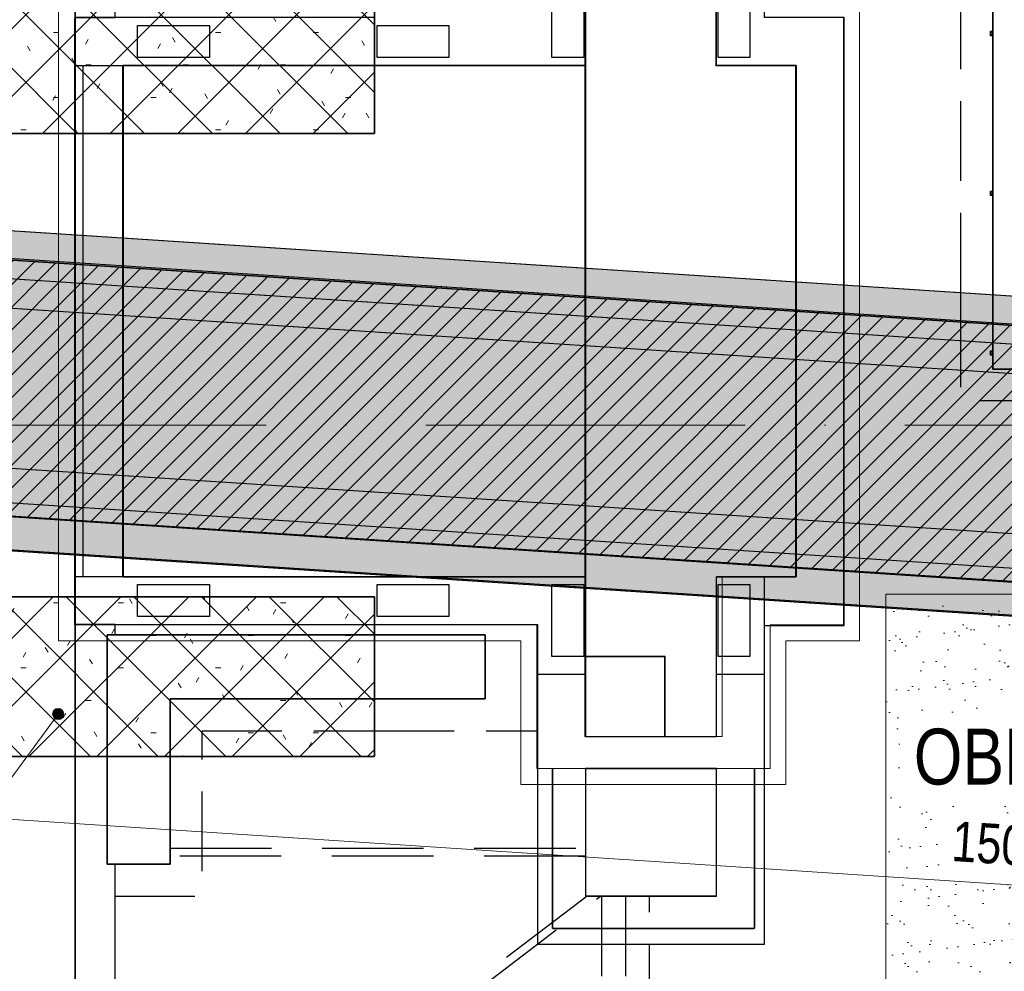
# Model space of a CAD drawing. Header units: millimetres. Extents: x -2694 to 330324, y -17289 to 76899.
# Tile 44 of 142: x 91967 to 98132, y 17331 to 23288. Entities that reach past the tile are written whole.
import ezdxf

# ---------------------------------------------------------------- set-up
doc = ezdxf.new("R2010")
doc.units = ezdxf.units.MM
for name, pattern in [('A_CARA_07', [7, 5, -2]), ('B_CARA_05', [4, 3, -1]), ('IMPORT-A_CARA_07', [700, 500, -200]), ('IMPORT-A_CARA_15', [760, 500, -130, 0, -130]), ('IMPORT-HIDDEN', [952.5, 635, -317.5]), ('Čerchovaná 20mm', [3000, 2000, -500, 0, -500])]:
    doc.linetypes.add(name, pattern=pattern)
for name, color, linetype, lineweight in [('02_0_25386_PODLAHA HALY A ZÁKLADY VESTAVKŮ 4_6_2025_dwg', 8, 'Continuous', 9), ('CA_KOTY', 3, 'Continuous', 9), ('CA_KOTY-100', 3, 'Continuous', 9), ('CA_OSY', 5, 'IMPORT-A_CARA_15', 13), ('CA_PODLAHA CHRÁN_ POPIS', 12, 'IMPORT-A_CARA_15', 25), ('CA_PODLAHA CHRÁNIČKY', 12, 'IMPORT-A_CARA_07', 25), ('CA_PODLAHA KANÁLY', 12, 'Continuous', 25), ('CA_PODLAHA OBRYS', 12, 'Continuous', 25), ('CA_PODLAHA-PLECH OBKLAD', 150, 'Continuous', 13), ('CA_PODLAHA25', 7, 'Continuous', 13), ('CA_POHHRA18', 9, 'Continuous', 9), ('CA_POHHRA25', 7, 'Continuous', 13), ('CA_REZY', 1, 'Continuous', 25), ('CA_TEXT25', 7, 'Continuous', 9), ('CA_ZAKLADY25', 7, 'Continuous', 13), ('CA_ZÁKLADY TG', 9, 'Continuous', 25)]:
    doc.layers.add(name, color=color, linetype=linetype, lineweight=lineweight)
doc.styles.add('Arial_2', font='arial.ttf', dxfattribs={"width": 0.8, "height": 250})
doc.styles.add('Arial_3', font='arial.ttf', dxfattribs={"width": 0.8, "height": 350})
doc.dimstyles.new('HP_Přímá_-_2_5_mm_Ariel', dxfattribs={"dimscale": 304.8, "dimtxt": 255.06485, "dimasz": 0.656168, "dimexe": 0.328084, "dimexo": 0.0625, "dimgap": 0.164042, "dimtad": 1, "dimdec": 0, "dimzin": 0, "dimdsep": 46, "dimtxsty": 'Arial_2', "dimblk1": 'OBLIQUE', "dimblk2": 'OBLIQUE', "dimsah": 1, "dimcen": 0.09, "dimazin": 0, "dimtfac": 1, "dimtdec": 4, "dimtix": 1, "dimtmove": 0, "dimatfit": 3, "dimfxl": 2.296588, "dimfxlon": 1, "dimtvp": 1, "dimtfill": 1, "dimtolj": 1, "dimtzin": 0, "dimarcsym": 2})
pattern_1 = [(0, (0, 0), (609.6, 152.4), [50.292, -406.908, 50.292, -406.908, -2438.4]), (0, (0, 0), (609.6, 152.4), [-914.4, 50.292, -864.108, 50.292, -406.908, -1066.8]), (0, (0, 0), (609.6, 152.4), [-2286, 50.292, -254.508, 50.292, -711.708]), (120, (228.6, 76.2), (-436.78227, 451.729086), [50.292, -406.908, 50.292, -406.908, -2438.4]), (120, (228.6, 76.2), (-436.78227, 451.729086), [-914.4, 50.292, -864.108, 50.292, -406.908, -1066.8]), (120, (228.6, 76.2), (-436.78227, 451.729086), [-2286, 50.292, -254.508, 50.292, -711.708]), (240, (304.8, 381), (-172.81773, -604.129086), [50.292, -406.908, 50.292, -406.908, -2438.4]), (240, (304.8, 381), (-172.81773, -604.129086), [-914.4, 50.292, -864.108, 50.292, -406.908, -1066.8]), (240, (304.8, 381), (-172.81773, -604.129086), [-2286, 50.292, -254.508, 50.292, -711.708])]
pattern_2 = [(45, (0, 0), (-211.9927, 211.9927), []), (135, (0, 0), (-211.9927, -211.9927), [])]

# ---------------------------------------------------------------- blocks, each defined once
blk = doc.blocks.new('Fundament_ pravoúhlý - 2500 x 1500 x 4400mm-556469-BOURÁNÍ STÁVAJÍCÍCH ZÁKLADOVÝCH PRVKŮ')
at = {"layer": 'CA_ZAKLADY25'}
h = blk.add_hatch(dxfattribs=at)
h.set_pattern_fill('FP_35', color=256, style=0, pattern_type=2)
h.set_pattern_definition([(0, (-92938.01, -23325.42), (812.8, 203.2), [33.528, -576.072, 33.528, -3827.272]), (0, (-92938.01, -23325.42), (812.8, 203.2), [-643.128, -576.072, 33.528, -1185.672, -2032]), (0, (-92938.01, -23325.42), (812.8, 203.2), [-2438.4, 33.528, -576.072, 33.528, -1388.872]), (0, (-92938.01, -23325.42), (812.8, 203.2), [-3081.528, -372.872, 33.528, -982.472]), (120, (-92633.21, -23223.82), (-582.37636, 602.30545), [33.528, -576.072, 33.528, -3827.272]), (120, (-92633.21, -23223.82), (-582.37636, 602.30545), [-643.128, -576.072, 33.528, -1185.672, -2032]), (120, (-92633.21, -23223.82), (-582.37636, 602.30545), [-2438.4, 33.528, -576.072, 33.528, -1388.872]), (120, (-92633.21, -23223.82), (-582.37636, 602.30545), [-3081.528, -372.872, 33.528, -982.472]), (240, (-92531.62, -22817.42), (-230.42364, -805.50545), [33.528, -576.072, 33.528, -3827.272]), (240, (-92531.62, -22817.42), (-230.42364, -805.50545), [-643.128, -576.072, 33.528, -1185.672, -2032]), (240, (-92531.62, -22817.42), (-230.42364, -805.50545), [-2438.4, 33.528, -576.072, 33.528, -1388.872]), (240, (-92531.62, -22817.42), (-230.42364, -805.50545), [-3081.528, -372.872, 33.528, -982.472])])
h.paths.add_polyline_path([(-1250, -750), (1250, -750), (1250, 750), (-1250, 750)])
at = {"layer": 'CA_ZAKLADY25', "color": 9, "linetype": 'B_CARA_05', "lineweight": 25}
for p, q in [((1250, 750), (-1250, 750)), ((-1250, 750), (-1250, -750)), ((-1250, -750), (-1250, 750)), ((-1250, 750), (1250, 750)), ((1250, -750), (1250, 750)), ((1250, 750), (1250, -750)), ((-1250, -750), (1250, -750)), ((1250, -750), (-1250, -750))]:
    blk.add_line(p, q, dxfattribs=at)
blk = doc.blocks.new('Fundament_ pravoúhlý - 2500 x 1000 x 4400mm-556524-BOURÁNÍ STÁVAJÍCÍCH ZÁKLADOVÝCH PRVKŮ')
at = {"layer": 'CA_ZAKLADY25'}
h = blk.add_hatch(dxfattribs=at)
h.set_pattern_fill('FP_36', color=256, style=0, pattern_type=2)
h.set_pattern_definition([(0, (-92938.01, -19175.42), (812.8, 203.2), [33.528, -576.072, 33.528, -3827.272]), (0, (-92938.01, -19175.42), (812.8, 203.2), [-643.128, -576.072, 33.528, -1185.672, -2032]), (0, (-92938.01, -19175.42), (812.8, 203.2), [-2438.4, 33.528, -576.072, 33.528, -1388.872]), (0, (-92938.01, -19175.42), (812.8, 203.2), [-3081.528, -372.872, 33.528, -982.472]), (120, (-92633.21, -19073.82), (-582.37636, 602.30545), [33.528, -576.072, 33.528, -3827.272]), (120, (-92633.21, -19073.82), (-582.37636, 602.30545), [-643.128, -576.072, 33.528, -1185.672, -2032]), (120, (-92633.21, -19073.82), (-582.37636, 602.30545), [-2438.4, 33.528, -576.072, 33.528, -1388.872]), (120, (-92633.21, -19073.82), (-582.37636, 602.30545), [-3081.528, -372.872, 33.528, -982.472]), (240, (-92531.62, -18667.42), (-230.42364, -805.50545), [33.528, -576.072, 33.528, -3827.272]), (240, (-92531.62, -18667.42), (-230.42364, -805.50545), [-643.128, -576.072, 33.528, -1185.672, -2032]), (240, (-92531.62, -18667.42), (-230.42364, -805.50545), [-2438.4, 33.528, -576.072, 33.528, -1388.872]), (240, (-92531.62, -18667.42), (-230.42364, -805.50545), [-3081.528, -372.872, 33.528, -982.472])])
h.paths.add_polyline_path([(-1250, -500), (1250, -500), (1250, 500), (-1250, 500), (-1250, 124.1)])
at = {"layer": 'CA_ZAKLADY25', "color": 9, "linetype": 'B_CARA_05', "lineweight": 25}
for p, q in [((1250, 500), (-1250, 500)), ((-1250, 500), (-1250, -500)), ((-1250, -500), (-1250, 500)), ((-1250, 500), (1250, 500)), ((1250, -500), (1250, 500)), ((1250, 500), (1250, -500)), ((-1250, -500), (1250, -500)), ((1250, -500), (-1250, -500))]:
    blk.add_line(p, q, dxfattribs=at)
blk = doc.blocks.new('11542 TAO základy_rvt-1-BOURÁNÍ STÁVAJÍCÍCH ZÁKLADOVÝCH PRVKŮ')
at = {"layer": 'CA_ZAKLADY25', "color": 9, "linetype": 'B_CARA_05', "lineweight": 25}
for name, p in [('Fundament_ pravoúhlý - 2500 x 1500 x 4400mm-556469-BOURÁNÍ STÁVAJÍCÍCH ZÁKLADOVÝCH PRVKŮ', (92938, 23325.4)), ('Fundament_ pravoúhlý - 2500 x 1000 x 4400mm-556524-BOURÁNÍ STÁVAJÍCÍCH ZÁKLADOVÝCH PRVKŮ', (92938, 19175.4))]:
    blk.add_blockref(name, p, dxfattribs=at)
blk = doc.blocks.new('02_0_25386_PODLAHA HALY A ZÁKLADY VESTAVKŮ 4_6_2025_dwg_A$C0b34a81f-2769432-BOURÁNÍ STÁVAJÍCÍCH ZÁKLADOVÝCH PRVKŮ')
at = {"layer": 'CA_PODLAHA-PLECH OBKLAD'}
h = blk.add_hatch(dxfattribs=at)
h.set_pattern_fill('FP_1', color=10, style=0, pattern_type=2)
h.set_pattern_definition([(37.5, (0, 0), (-8.00016, 244.7066), [0, -193.04, 0, -215.9, -206.375]), (37.5, (0, 0), (-8.00016, 244.7066), [-408.94, 0, -206.375]), (7.5, (0, 0), (224.7616, 358.4126), [0, -104.14, 0, -173.99, -66.675]), (7.5, (0, 0), (224.7616, 358.4126), [-278.13, 0, -66.675]), (327.5, (-156.2, 0), (395.4962, 0.7186), [0, -63.5, 0, -228.6, -298.45]), (327.5, (-156.2, 0), (395.4962, 0.7186), [-292.1, 0, -298.45]), (317.5, (-156.2, 0), (381.7782, 111.4647), [0, -31.75, 0, -149.86, -171.45]), (317.5, (-156.2, 0), (381.7782, 111.4647), [-181.61, 0, -171.45])])
h.paths.add_polyline_path([(100048.8, 17503.4), (100048.8, 20103.4), (97798.8, 20103.4), (97798.8, 17503.4)])
at = {"layer": 'CA_PODLAHA CHRÁN_ POPIS', "color": 1}
blk.add_line((96168.2, 18213.3), (96168.2, 16713.3), dxfattribs=at)
at = {"layer": 'CA_PODLAHA CHRÁNIČKY', "color": 1, "linetype": 'IMPORT-HIDDEN'}
for p, q in [((93317.2, 18513.3), (95918.2, 18513.3)), ((95918.2, 18463.3), (93317.2, 18463.3)), ((95929.1, 18213.3), (93713.2, 16526.2)), ((93713.2, 16464), (96013.3, 18213.3))]:
    blk.add_line(p, q, dxfattribs=at)
at = {"layer": 'CA_PODLAHA CHRÁNIČKY', "color": 1}
for p, q in [((96018.2, 18213.3), (96018.2, 16713.3)), ((96318.2, 16713.3), (96318.2, 18213.3))]:
    blk.add_line(p, q, dxfattribs=at)
at = {"layer": 'CA_PODLAHA KANÁLY', "color": 1}
for p, q in [((92723.2, 22987.8), (92723.2, 24487.8)), ((92723.2, 22352.8), (92723.2, 22987.8)), ((92723.2, 22352.8), (92723.2, 22987.8)), ((92723.2, 22987.8), (92723.2, 22352.8)), ((92723.2, 22179), (92723.2, 22352.8)), ((92723.2, 22179), (92723.2, 22352.8)), ((92723.2, 22352.8), (92723.2, 22179)), ((92723.2, 22168.3), (92723.2, 22179)), ((92723.2, 22168.3), (92723.2, 22179)), ((92723.2, 22179), (92723.2, 22168.3)), ((92723.2, 22052.1), (92723.2, 22168.3)), ((92723.2, 22052.1), (92723.2, 22168.3)), ((92723.2, 22168.3), (92723.2, 22052.1)), ((92723.2, 21867.6), (92723.2, 22052.1)), ((92723.2, 21867.6), (92723.2, 22052.1)), ((92723.2, 22052.1), (92723.2, 21867.6)), ((97538.2, 21863.8), (97538.2, 22038.6)), ((92723.2, 20865.5), (92723.2, 21867.6)), ((92723.2, 20865.5), (92723.2, 21867.6)), ((92723.2, 21867.6), (92723.2, 20865.5)), ((97538.2, 21854.1), (97538.2, 21863.8)), ((97538.2, 21738), (97538.2, 21854.1)), ((97538.2, 21553.5), (97538.2, 21738)), ((97538.2, 20551.4), (97538.2, 21553.5)), ((92723.2, 20649.1), (92723.2, 20865.5)), ((92723.2, 20649.1), (92723.2, 20865.5)), ((92723.2, 20865.5), (92723.2, 20649.1)), ((92723.2, 20564.9), (92723.2, 20649.1)), ((92723.2, 20564.9), (92723.2, 20649.1)), ((92723.2, 20649.1), (92723.2, 20564.9)), ((92723.2, 20561.8), (92723.2, 20564.9)), ((92723.2, 20561.8), (92723.2, 20564.9)), ((92723.2, 20564.9), (92723.2, 20561.8)), ((92723.2, 20355.2), (92723.2, 20561.8)), ((92723.2, 20355.2), (92723.2, 20561.8)), ((92723.2, 20561.8), (92723.2, 20355.2)), ((97538.2, 20335), (97538.2, 20551.4)), ((92723.2, 20348.5), (92723.2, 20355.2)), ((92723.2, 20348.5), (92723.2, 20355.2)), ((92723.2, 20355.2), (92723.2, 20348.5)), ((92723.2, 20087.8), (92723.2, 20348.5)), ((92723.2, 20087.8), (92723.2, 20348.5)), ((92723.2, 20348.5), (92723.2, 20087.8)), ((97538.2, 20250.7), (97538.2, 20335)), ((97538.2, 20246.9), (97538.2, 20250.7)), ((97538.2, 20041.1), (97538.2, 20246.9)), ((92723.2, 19087.8), (92723.2, 20087.8)), ((92723.2, 20087.8), (92723.2, 19913.3)), ((97538.2, 20034.3), (97538.2, 20041.1)), ((92723.2, 19913.3), (94596.8, 19913.3))]:
    blk.add_line(p, q, dxfattribs=at)
at = {"layer": 'CA_PODLAHA KANÁLY', "color": 1, "flags": 128}
for points in [[(92723.2, 22987.8), (92723.2, 23713.3), (92973.2, 23713.3), (92973.2, 24487.8)], [(97538.2, 22038.6), (97538.2, 23713.3), (97038.2, 23713.3), (97038.2, 24387.8)], [(94596.8, 23713.3), (92723.2, 23713.3), (92723.2, 22987.8)], [(94596.8, 19848.3), (92973.2, 19848.3), (92973.2, 19913.3), (92723.2, 19913.3), (92723.2, 20087.8)], [(94596.8, 19913.3), (95618.2, 19913.3), (95618.2, 17913.3), (97038.2, 17913.3), (97038.2, 19908.3), (97538.2, 19908.3), (97538.2, 20034.3)], [(94596.8, 19448.3), (95290.8, 19448.3), (95290.8, 19848.3), (94596.8, 19848.3)], [(93317.2, 19087.8), (93317.2, 19448.3), (94596.8, 19448.3)], [(88513.2, 15063.3), (92973.2, 15063.3), (92973.2, 15538.3), (93913.2, 15538.3), (93913.2, 16788.3), (92973.2, 16788.3), (92973.2, 18413.3), (93317.2, 18413.3), (93317.2, 19087.8)], [(88763.2, 15313.3), (92723.2, 15313.3), (92723.2, 19087.8)]]:
    blk.add_lwpolyline(points, dxfattribs=at)
at = {"layer": 'CA_PODLAHA OBRYS', "color": 1}
for p, q in [((92723.2, 24487.8), (92723.2, 22987.8)), ((92723.2, 22987.8), (92723.2, 22352.8)), ((92723.2, 22352.8), (92723.2, 22179)), ((92723.2, 22179), (92723.2, 22168.3)), ((92723.2, 22168.3), (92723.2, 22052.1)), ((92723.2, 22052.1), (92723.2, 21867.6)), ((98469.2, 21977.9), (98469.2, 21802.8)), ((98469.2, 21802.8), (98469.2, 21977.9)), ((92723.2, 21867.6), (92723.2, 20865.5)), ((98469.2, 21802.8), (98469.2, 21793.4)), ((98469.2, 21793.4), (98469.2, 21802.8)), ((98469.2, 21677.2), (98469.2, 21793.4)), ((98469.2, 21793.4), (98469.2, 21677.2)), ((98469.2, 21513.3), (98469.2, 21677.2)), ((98469.2, 21677.2), (98469.2, 21513.3)), ((98454.2, 21627.3), (98469.2, 21627.3)), ((98454.2, 21599.3), (98454.2, 21627.3)), ((98469.2, 21599.3), (98454.2, 21599.3)), ((98456.2, 21625.3), (98456.2, 21601.3)), ((98467.2, 21625.3), (98456.2, 21625.3)), ((98456.2, 21601.3), (98467.2, 21601.3)), ((98467.2, 21619.3), (98467.2, 21625.3)), ((98469.2, 21619.3), (98467.2, 21619.3)), ((98467.2, 21607.3), (98469.2, 21607.3)), ((98467.2, 21601.3), (98467.2, 21607.3)), ((99269.2, 21513.3), (98469.2, 21513.3)), ((98469.2, 21513.3), (99269.2, 21513.3)), ((92723.2, 20865.5), (92723.2, 20649.1)), ((92723.2, 20649.1), (92723.2, 20564.9)), ((92723.2, 20564.9), (92723.2, 20561.8)), ((92723.2, 20561.8), (92723.2, 20355.2)), ((92723.2, 20355.2), (92723.2, 20348.5)), ((92723.2, 20348.5), (92723.2, 20087.8)), ((92723.2, 20087.8), (92723.2, 19087.8)), ((92923.2, 19848.3), (94596.8, 19848.3)), ((92923.2, 19087.8), (92923.2, 19848.3)), ((92923.2, 19087.8), (92923.2, 18413.3))]:
    blk.add_line(p, q, dxfattribs=at)
at = {"layer": 'CA_PODLAHA OBRYS', "color": 1, "linetype": 'IMPORT-A_CARA_07'}
for p, q in [((98269.2, 21815.9), (98269.2, 21990.9)), ((98269.2, 21806.4), (98269.2, 21815.9)), ((98269.2, 21690.3), (98269.2, 21806.4)), ((98269.2, 21505.8), (98269.2, 21690.3)), ((93517.2, 19087.8), (93517.2, 19248.2)), ((93517.2, 19248.2), (94596.8, 19248.2)), ((94596.8, 19248.2), (95618.4, 19248.2))]:
    blk.add_line(p, q, dxfattribs=at)
at = {"layer": 'CA_PODLAHA OBRYS', "color": 1, "flags": 128}
for points in [[(88763.2, 24513.3), (88763.2, 25313.3), (87424.2, 25313.3), (87424.2, 26663.3), (98469.2, 26663.3), (98469.2, 21977.9)], [(98469.2, 21977.9), (98469.2, 26663.3), (87424.2, 26663.3), (87424.2, 25313.3), (89596.8, 25313.3)], [(98469.2, 23599.3), (98454.2, 23599.3), (98454.2, 23627.3), (98469.2, 23627.3)], [(98469.2, 23619.3), (98467.2, 23619.3), (98467.2, 23625.3), (98456.2, 23625.3), (98456.2, 23601.3), (98467.2, 23601.3), (98467.2, 23607.3), (98469.2, 23607.3)], [(98469.2, 22599.3), (98454.2, 22599.3), (98454.2, 22627.3), (98469.2, 22627.3)], [(98469.2, 22619.3), (98467.2, 22619.3), (98467.2, 22625.3), (98456.2, 22625.3), (98456.2, 22601.3), (98467.2, 22601.3), (98467.2, 22607.3), (98469.2, 22607.3)], [(92723.2, 19087.8), (92723.2, 15313.3), (88763.2, 15313.3), (88763.2, 20606.8)], [(94596.8, 19848.3), (92923.2, 19848.3), (92923.2, 19087.8)], [(94596.8, 19848.3), (95290.8, 19848.3), (95290.8, 19448.3), (94596.8, 19448.3)], [(94596.8, 19448.3), (95290.8, 19448.3), (95290.8, 19848.3), (94596.8, 19848.3)], [(94596.8, 19448.3), (93317.2, 19448.3), (93317.2, 19087.8)], [(93317.2, 19087.8), (93317.2, 19448.3), (94596.8, 19448.3)], [(93317.2, 19087.8), (93317.2, 18413.3), (92923.2, 18413.3), (92923.2, 19087.8)], [(92923.2, 18413.3), (93317.2, 18413.3), (93317.2, 19087.8)]]:
    blk.add_lwpolyline(points, dxfattribs=at)
at = {"layer": 'CA_PODLAHA OBRYS', "color": 1, "linetype": 'IMPORT-A_CARA_07', "flags": 128}
for points in [[(98269.2, 21990.9), (98269.2, 26463.3), (87624.2, 26463.3), (87624.2, 25513.3), (88513.2, 25513.3), (88513.2, 24313.3)], [(99469.2, 21427.5), (99469.2, 21313.3), (98269.2, 21313.3), (98269.2, 21505.8)], [(92973.2, 18213.3), (93517.2, 18213.3), (93517.2, 19087.8)]]:
    blk.add_lwpolyline(points, dxfattribs=at)
at = {"layer": 'CA_PODLAHA-PLECH OBKLAD', "color": 10}
for p, q in [((97798.8, 20103.4), (99731.7, 20103.4)), ((97798.8, 20024.1), (97798.8, 20103.4)), ((97798.8, 20017.3), (97798.8, 20024.1))]:
    blk.add_line(p, q, dxfattribs=at)
at = {"layer": 'CA_PODLAHA-PLECH OBKLAD', "color": 10, "flags": 128}
blk.add_lwpolyline([(100048.8, 19870.6), (100048.8, 17503.4), (97798.8, 17503.4), (97798.8, 20017.3)], dxfattribs=at)
at = {"layer": 'CA_ZÁKLADY TG', "color": 1}
for p, q in [((92723.2, 23413.3), (94596.8, 23413.3)), ((92773.2, 22987.8), (92773.2, 23413.3)), ((93023.2, 23413.3), (93023.2, 22987.8)), ((92773.2, 22349.5), (92773.2, 22987.8)), ((93023.2, 22987.8), (93023.2, 22333.2)), ((93023.2, 22987.8), (93023.2, 22333.2)), ((92773.2, 22175.8), (92773.2, 22349.5)), ((93023.2, 22333.2), (93023.2, 22159.4)), ((93023.2, 22333.2), (93023.2, 22159.4)), ((92773.2, 22165), (92773.2, 22175.8)), ((92773.2, 22048.9), (92773.2, 22165)), ((93023.2, 22159.4), (93023.2, 22148.7)), ((93023.2, 22159.4), (93023.2, 22148.7)), ((93023.2, 22148.7), (93023.2, 22032.5)), ((93023.2, 22148.7), (93023.2, 22032.5)), ((95918.2, 22144.3), (95918.2, 21969.8)), ((92773.2, 21864.4), (92773.2, 22048.9)), ((93023.2, 22032.5), (93023.2, 21848.1)), ((93023.2, 22032.5), (93023.2, 21848.1)), ((97238.2, 22058.2), (97238.2, 21883.4)), ((97238.2, 21883.4), (97238.2, 22058.2)), ((95918.2, 21969.8), (95918.2, 21959.8)), ((95918.2, 21959.8), (95918.2, 21843.7)), ((92773.2, 20862.2), (92773.2, 21864.4)), ((93023.2, 21848.1), (93023.2, 20845.9)), ((93023.2, 21848.1), (93023.2, 20845.9)), ((95918.2, 21843.7), (95918.2, 21659.2)), ((97238.2, 21883.4), (97238.2, 21873.7)), ((97238.2, 21873.7), (97238.2, 21883.4)), ((97238.2, 21873.7), (97238.2, 21757.6)), ((97238.2, 21757.6), (97238.2, 21873.7)), ((97238.2, 21757.6), (97238.2, 21573.1)), ((97238.2, 21573.1), (97238.2, 21757.6)), ((95918.2, 21659.2), (95918.2, 20657.1)), ((97238.2, 21573.1), (97238.2, 20570.9)), ((97238.2, 20570.9), (97238.2, 21573.1)), ((92773.2, 20645.9), (92773.2, 20862.2)), ((93023.2, 20845.9), (93023.2, 20629.6)), ((93023.2, 20845.9), (93023.2, 20629.6)), ((95918.2, 20657.1), (95918.2, 20440.7)), ((92773.2, 20561.6), (92773.2, 20645.9)), ((93023.2, 20629.6), (93023.2, 20545.3)), ((93023.2, 20629.6), (93023.2, 20545.3)), ((92773.2, 20558.5), (92773.2, 20561.6)), ((92773.2, 20352), (92773.2, 20558.5)), ((93023.2, 20545.3), (93023.2, 20542.2)), ((93023.2, 20545.3), (93023.2, 20542.2)), ((93023.2, 20542.2), (93023.2, 20335.6)), ((93023.2, 20542.2), (93023.2, 20335.6)), ((97238.2, 20570.9), (97238.2, 20354.6)), ((97238.2, 20354.6), (97238.2, 20570.9)), ((95918.2, 20440.7), (95918.2, 20356.4)), ((92773.2, 20345.2), (92773.2, 20352)), ((92773.2, 20213.3), (92773.2, 20345.2)), ((95918.2, 20356.4), (95918.2, 20352.8)), ((97238.2, 20354.6), (97238.2, 20270.3)), ((97238.2, 20270.3), (97238.2, 20354.6)), ((93023.2, 20335.6), (93023.2, 20328.9)), ((93023.2, 20335.6), (93023.2, 20328.9)), ((93023.2, 20328.9), (93023.2, 20213.3)), ((97238.2, 20270.3), (97238.2, 20266.5)), ((97238.2, 20266.5), (97238.2, 20270.3)), ((97238.2, 20266.5), (97238.2, 20213.3)), ((97238.2, 20213.3), (97238.2, 20266.5)), ((94795.9, 20213.3), (92723.2, 20213.3)), ((94899.1, 20213.3), (94795.9, 20213.3)), ((94795.9, 20213.3), (94899.1, 20213.3)), ((94899.1, 20213.3), (95918.2, 20213.3)), ((95708.2, 20153.7), (95708.2, 20160.5)), ((95918.2, 20213.3), (95918.2, 20146.8)), ((97238.2, 20213.3), (96738.2, 20213.3)), ((96948.2, 20163.3), (96948.2, 20079.6)), ((97038.2, 20073.7), (97038.2, 20213.3)), ((95708.2, 19713.3), (95708.2, 20153.7)), ((95908.2, 20147.4), (95908.2, 20140.7)), ((95918.2, 20146.8), (95918.2, 20140)), ((93563.2, 20087.8), (93563.2, 19963.3)), ((96738.2, 20086.5), (96738.2, 20093.3)), ((96748.2, 20085.9), (96748.2, 20092.6)), ((96948.2, 20079.6), (96948.2, 20072.8)), ((97038.2, 20067), (97038.2, 20073.7)), ((92723.2, 19913.3), (94596.8, 19913.3)), ((95918.2, 19213.3), (96738.2, 19213.3)), ((96738.2, 18213.3), (95918.2, 18213.3))]:
    blk.add_line(p, q, dxfattribs=at)
at = {"layer": 'CA_ZÁKLADY TG', "color": 1, "flags": 128}
for points in [[(95918.2, 24387.8), (95918.2, 23413.3), (94596.8, 23413.3)], [(97238.2, 22058.2), (97238.2, 23413.3), (96738.2, 23413.3), (96738.2, 24387.8)], [(94596.8, 23413.3), (93023.2, 23413.3), (93023.2, 22987.8)], [(94596.8, 23413.3), (95918.2, 23413.3), (95918.2, 22144.3)], [(96738.2, 23413.3), (97238.2, 23413.3), (97238.2, 22058.2)], [(95918.2, 20352.8), (95918.2, 20213.3), (94899.1, 20213.3)], [(93023.2, 20328.9), (93023.2, 20213.3), (94795.9, 20213.3)], [(93113.2, 20087.8), (93113.2, 20163.3), (93563.2, 20163.3), (93563.2, 20087.8)], [(95708.2, 20160.5), (95708.2, 20163.3), (95908.2, 20163.3), (95908.2, 20147.4)], [(96738.2, 20093.3), (96738.2, 20213.3), (97238.2, 20213.3)], [(96748.2, 20092.6), (96748.2, 20163.3), (96948.2, 20163.3)], [(95908.2, 20140.7), (95908.2, 19713.3), (95708.2, 19713.3)], [(95918.2, 20140), (95918.2, 19213.3), (96738.2, 19213.3), (96738.2, 20086.5)], [(93563.2, 19963.3), (93113.2, 19963.3), (93113.2, 20087.8)], [(96738.2, 19603.3), (97038.2, 19603.3), (97038.2, 20067)], [(96948.2, 20072.8), (96948.2, 19713.3), (96748.2, 19713.3), (96748.2, 20085.9)], [(94596.8, 19913.3), (95618.2, 19913.3), (95618.2, 19603.3), (95918.2, 19603.3)], [(96418.2, 19213.3), (96418.2, 19713.3), (95918.2, 19713.3), (95918.2, 19213.3), (96418.2, 19213.3), (96418.2, 19713.3), (95918.2, 19713.3)], [(95918.2, 19013.3), (95918.2, 18213.3), (96738.2, 18213.3), (96738.2, 19013.3), (95918.2, 19013.3), (96738.2, 19013.3)]]:
    blk.add_lwpolyline(points, dxfattribs=at)
for points in [[(95708.2, 23463.3), (95708.2, 23913.3), (95908.2, 23913.3), (95908.2, 23463.3)], [(96748.2, 23913.3), (96948.2, 23913.3), (96948.2, 23463.3), (96748.2, 23463.3)], [(93113.2, 23663.3), (93563.2, 23663.3), (93563.2, 23463.3), (93113.2, 23463.3)], [(94613.2, 23463.3), (94613.2, 23663.3), (95063.2, 23663.3), (95063.2, 23463.3)], [(95063.2, 19963.3), (94613.2, 19963.3), (94613.2, 20163.3), (95063.2, 20163.3)]]:
    blk.add_lwpolyline(points, close=True, dxfattribs=at)
blk = doc.blocks.new('02_0_25386_PODLAHA HALY A ZÁKLADY VESTAVKŮ 4_6_2025_dwg-2745952-BOURÁNÍ STÁVAJÍCÍCH ZÁKLADOVÝCH PRVKŮ')
blk.add_blockref('02_0_25386_PODLAHA HALY A ZÁKLADY VESTAVKŮ 4_6_2025_dwg_A$C0b34a81f-2769432-BOURÁNÍ STÁVAJÍCÍCH ZÁKLADOVÝCH PRVKŮ', (2306173.8, -1797959.4))
blk = doc.blocks.new('DIMBLOCK8-BOURÁNÍ STÁVAJÍCÍCH ZÁKLADOVÝCH PRVKŮ')
at = {"layer": 'CA_KOTY-100'}
for p, q in [((90686.5, 18362.1), (90732.2, 19060.6)), ((90686.5, 18362.1), (90792.8, 18455.3)), ((90686.5, 18362.1), (90580.2, 18268.8)), ((90686.5, 18362.1), (90680, 18262.3)), ((90686.5, 18362.1), (105654.5, 17383.1)), ((105654.5, 17383.1), (105700.2, 18081.6)), ((105654.5, 17383.1), (105760.9, 17476.4)), ((105654.5, 17383.1), (105548.2, 17289.8)), ((105654.5, 17383.1), (105648, 17283.3))]:
    blk.add_line(p, q, dxfattribs=at)
at = {"layer": 'CA_KOTY-100', "color": 0, "insert": (97813.2, 18271.3), "char_height": 250, "width": 918.233, "attachment_point": 1, "rotation": 356.25798, "line_spacing_factor": 0.941778, "style": 'Arial_2', "bg_fill": 3, "box_fill_scale": 1.25, "bg_fill_color": 256, "bg_fill_true_color": 13158600, "bg_fill_transparency": 0}
blk.add_mtext('15000', dxfattribs=at)
blk = doc.blocks.new('_Oblique')
at = {"color": 0, "linetype": 'ByBlock', "lineweight": -2}
blk.add_line((-0.5, -0.5), (0.5, 0.5), dxfattribs=at)

msp = doc.modelspace()

# ---------------------------------------------------------------- hatches: boundary and pattern name
at = {"layer": 'CA_POHHRA18'}
h = msp.add_hatch(dxfattribs=at)
h.set_pattern_fill('FP_193', color=90, style=0, pattern_type=2)
h.set_pattern_definition(pattern_2)
h.paths.add_polyline_path([(94188, 22575.4), (94188, 24075.4), (91688, 24075.4), (91688, 22575.4), (92277.9, 22575.4)])
h = msp.add_hatch(dxfattribs=at)
h.set_pattern_fill('FP_194', color=90, style=0, pattern_type=2)
h.set_pattern_definition([(45, (0, 0), (-70.71068, 70.71068), [])])
h.paths.add_polyline_path([(105778.4, 19276.3), (105882.8, 20872.9), (90914.6, 21849.4), (90810.2, 20252.8), (105422.3, 19299.5)])
h = msp.add_hatch(dxfattribs=at)
h.set_pattern_fill('FP_193', color=90, style=0, pattern_type=2)
h.set_pattern_definition(pattern_2)
h.paths.add_polyline_path([(94188, 18675.4), (94188, 19675.4), (91688, 19675.4), (91688, 18675.4), (92277.9, 18675.4)])
at = {"layer": 'CA_POHHRA25', "linetype": 'B_CARA_05'}
h = msp.add_hatch(dxfattribs=at)
h.set_pattern_fill('FP_6', color=256, style=0, pattern_type=2)
h.set_pattern_definition(pattern_1)
h.paths.add_polyline_path([(112655.7, 20312.7), (114133, 20516.9), (71848.8, 23275.6), (71825.7, 22976.5), (111554.5, 20384.5)])
h = msp.add_hatch(dxfattribs=at)
h.set_pattern_fill('FP_3', color=256, style=0, pattern_type=2)
h.set_pattern_definition(pattern_1)
h.paths.add_polyline_path([(114243.5, 20024.6), (114232.6, 20325.9), (73446.1, 22986.9), (73789.3, 22663.9), (111554.5, 20200)])
h = msp.add_hatch(dxfattribs=at)
h.set_pattern_fill('FP_2', color=256, style=0, pattern_type=2)
h.set_pattern_definition(pattern_1)
h.paths.add_polyline_path([(114290.7, 18718.7), (114279.8, 19020.1), (73398.7, 21687.3), (73744.3, 21364.1), (111554.5, 18897.3)])
h = msp.add_hatch(dxfattribs=at)
h.set_pattern_fill('FP_6', color=256, style=0, pattern_type=2)
h.set_pattern_definition(pattern_1)
h.paths.add_polyline_path([(114205.5, 18507.9), (114194.6, 18809.3), (71718.8, 21580.5), (71695.8, 21281.4), (111554.5, 18680.9)])
at = {"layer": 'CA_TEXT25'}
h = msp.add_hatch(color=256, dxfattribs=at)
edge = h.paths.add_edge_path()
edge.add_arc((92207.7, 18940.9), 35, 0, 360)
at = {"layer": 'CA_ZAKLADY25', "linetype": 'B_CARA_05'}
h = msp.add_hatch(dxfattribs=at)
h.set_pattern_fill('FP_6', color=256, style=0, pattern_type=2)
h.set_pattern_definition(pattern_1)
h.paths.add_polyline_path([(114295.2, 18711.8), (164290.8, 25624.3), (256533.4, 28017.2), (300316.5, 24830.7), (300433, 26438.8), (256575.5, 29630.7), (164143.8, 27232.5), (114232, 20331.6), (73888.4, 22973.1), (68679.3, 27876.5), (374.8, 32323.6), (270.9, 30726.9), (68008.8, 26316.6), (73272.1, 21394.9), (111554.5, 18891.1)])
h = msp.add_hatch(dxfattribs=at)
h.set_pattern_fill('FP_6', color=256, style=0, pattern_type=2)
h.set_pattern_definition(pattern_1)
h.paths.add_polyline_path([(114295.2, 18711.8), (164290.8, 25624.3), (256533.4, 28017.2), (300316.5, 24830.7), (300433, 26438.8), (256575.5, 29630.7), (164143.8, 27232.5), (114232, 20331.6), (73888.4, 22973.1), (68679.3, 27876.5), (374.8, 32323.6), (270.9, 30726.9), (68008.8, 26316.6), (73272.1, 21394.9), (111554.5, 18891.1)])
h = msp.add_hatch(dxfattribs=at)
h.set_pattern_fill('FP_6', color=256, style=0, pattern_type=2)
h.set_pattern_definition(pattern_1)
h.paths.add_polyline_path([(114205.2, 18514.7), (164274.5, 25437.3), (256538.1, 27831.1), (300315, 24639.3), (300460.1, 26633.1), (256584.9, 29826.2), (164111.1, 27427), (114133, 20516.9), (71848.8, 23275.6), (259.8, 29642.3), (82.6, 27650.1), (71406.6, 21306.9), (111554.5, 18687.6)])
h = msp.add_hatch(dxfattribs=at)
h.set_pattern_fill('FP_6', color=256, style=0, pattern_type=2)
h.set_pattern_definition(pattern_1)
h.paths.add_polyline_path([(114205.2, 18514.7), (164274.5, 25437.3), (256538.1, 27831.1), (300315, 24639.3), (300460.1, 26633.1), (256584.9, 29826.2), (164111.1, 27427), (114133, 20516.9), (71848.8, 23275.6), (259.8, 29642.3), (82.6, 27650.1), (71406.6, 21306.9), (111554.5, 18687.6)])

# ---------------------------------------------------------------- linework, layer by layer
at = {"layer": 'CA_OSY', "linetype": 'Čerchovaná 20mm', "lineweight": 9}
msp.add_line((-1493.6, 20749.9), (299971.9, 20749.9), dxfattribs=at)
at = {"layer": 'CA_PODLAHA25', "color": 240, "linetype": 'A_CARA_07', "lineweight": 9}
for p, q in [((95505, 24000), (95505, 19300)), ((95505, 19300), (95505, 24000)), ((96325, 24000), (96325, 23000)), ((96325, 23000), (96325, 24000)), ((92210, 19400), (92210, 23400)), ((92210, 23400), (92210, 19400)), ((97225, 23400), (97225, 19400)), ((97225, 19400), (97225, 23400)), ((92610, 23000), (95505, 23000)), ((92610, 19800), (92610, 23000)), ((92610, 23000), (92610, 19800)), ((95505, 23000), (92610, 23000)), ((96325, 23000), (96825, 23000)), ((96825, 23000), (96325, 23000)), ((96825, 23000), (96825, 19800)), ((96825, 19800), (96825, 23000)), ((95505, 19800), (92610, 19800)), ((92610, 19800), (95505, 19800)), ((96365, 19800), (96365, 18800)), ((96825, 19800), (96365, 19800)), ((96365, 19800), (96825, 19800)), ((96365, 18800), (96365, 19800)), ((95105, 19400), (92210, 19400)), ((92210, 19400), (95105, 19400)), ((95105, 18500), (95105, 19400)), ((95105, 19400), (95105, 18500)), ((97225, 19400), (96765, 19400)), ((96765, 19400), (96765, 18500)), ((96765, 18500), (96765, 19400)), ((96765, 19400), (97225, 19400)), ((96005, 19300), (95505, 19300)), ((95505, 19300), (96005, 19300)), ((96005, 18800), (96005, 19300)), ((96005, 19300), (96005, 18800)), ((96365, 18800), (96005, 18800)), ((96005, 18800), (96365, 18800)), ((96765, 18500), (95105, 18500)), ((95105, 18500), (96765, 18500))]:
    msp.add_line(p, q, dxfattribs=at)
at = {"layer": 'CA_POHHRA25', "linetype": 'A_CARA_07', "lineweight": 9}
for p, q in [((94188, 22575.4), (94188, 24075.4)), ((91688, 22575.4), (94188, 22575.4)), ((105882.8, 20872.9), (90914.6, 21849.4)), ((90810.2, 20252.8), (105778.4, 19276.3)), ((94188, 19675.4), (91688, 19675.4)), ((94188, 18675.4), (94188, 19675.4)), ((91688, 18675.4), (94188, 18675.4))]:
    msp.add_line(p, q, dxfattribs=at)
at = {"layer": 'CA_POHHRA25', "color": 240, "linetype": 'A_CARA_07', "lineweight": 9}
for p, q in [((95505, 23000), (95505, 24000)), ((96325, 24000), (96325, 23000)), ((92310, 23300), (92310, 19500)), ((97125, 19500), (97125, 23300)), ((92610, 23000), (95505, 23000)), ((92610, 19800), (92610, 23000)), ((96825, 23000), (96325, 23000)), ((96825, 23000), (96825, 19800)), ((95505, 19800), (92610, 19800)), ((95505, 18800), (95505, 19800)), ((96365, 19800), (96825, 19800)), ((96365, 19800), (96365, 18800)), ((92310, 19500), (95205, 19500)), ((95205, 19500), (95205, 18600)), ((96665, 19500), (97125, 19500)), ((96665, 18600), (96665, 19500)), ((96365, 18800), (96005, 18800)), ((95505, 18600), (95205, 18600)), ((95301, 18599.8), (95305, 18599.8)), ((95301, 18599.8), (95301, 17600)), ((95305, 17596), (95305, 18599.8)), ((96665, 18600), (96365, 18600)), ((96565, 18600), (96565, 17596)), ((96565, 18600), (96569, 18600)), ((96569, 17600), (96569, 18600)), ((96569, 17600), (95301, 17600)), ((95305, 17596), (96565, 17596))]:
    msp.add_line(p, q, dxfattribs=at)
at = {"layer": 'CA_POHHRA25', "linetype": 'B_CARA_05', "lineweight": 9}
for p, q in [((71848.8, 23275.6), (115621.2, 20419.8)), ((115621.2, 20419.8), (71848.8, 23275.6)), ((71825.7, 22976.5), (112655.7, 20312.7)), ((112655.7, 20312.7), (71825.7, 22976.5)), ((114232.6, 20325.9), (73916.4, 22956.3)), ((73916.4, 22956.3), (114232.6, 20325.9)), ((114243.5, 20024.6), (73789.3, 22663.9)), ((73789.3, 22663.9), (114243.5, 20024.6)), ((73398.7, 21687.3), (114279.8, 19020.1)), ((114279.8, 19020.1), (73398.7, 21687.3)), ((114194.6, 18809.3), (71718.8, 21580.5)), ((71718.8, 21580.5), (114194.6, 18809.3)), ((73272.1, 21394.9), (114290.7, 18718.7)), ((114290.7, 18718.7), (73272.1, 21394.9)), ((114205.5, 18507.9), (71695.8, 21281.4)), ((71695.8, 21281.4), (114205.5, 18507.9))]:
    msp.add_line(p, q, dxfattribs=at)
at = {"layer": 'CA_POHHRA25', "color": 10, "linetype": 'A_CARA_07'}
msp.add_line((95505, 18600), (96365, 18600), dxfattribs=at)
at = {"layer": 'CA_REZY', "color": 240, "linetype": 'A_CARA_07', "lineweight": 9}
for p, q in [((95505, 23000), (95505, 24000)), ((96325, 24000), (96325, 23000)), ((92310, 23300), (92310, 19500)), ((97125, 19500), (97125, 23300)), ((92610, 23000), (95505, 23000)), ((92610, 19800), (92610, 23000)), ((96325, 23000), (96825, 23000)), ((96825, 23000), (96825, 19800)), ((95505, 19800), (92610, 19800)), ((95505, 18800), (95505, 19800)), ((96825, 19800), (96365, 19800)), ((96365, 19800), (96365, 18800)), ((92310, 19500), (95205, 19500)), ((95205, 19500), (95205, 18600)), ((96665, 19500), (97125, 19500)), ((96665, 18600), (96665, 19500)), ((96365, 18800), (95505, 18800)), ((95205, 18600), (95505, 18600)), ((95305, 18599.8), (95301, 18599.8)), ((95301, 18599.8), (95301, 17600)), ((95305, 17596), (95305, 18599.8)), ((96365, 18600), (96665, 18600)), ((96565, 18600), (96565, 17596)), ((96569, 18600), (96565, 18600)), ((96569, 17600), (96569, 18600)), ((96569, 17600), (95301, 17600)), ((95305, 17596), (96565, 17596))]:
    msp.add_line(p, q, dxfattribs=at)
at = {"layer": 'CA_TEXT25', "color": 50}
msp.add_line((92207.7, 18940.9), (91038, 17349.3), dxfattribs=at)
msp.add_circle((92207.7, 18940.9), 35, dxfattribs=at)
at = {"layer": 'CA_ZAKLADY25', "linetype": 'B_CARA_05', "lineweight": 9}
for p, q in [((71848.8, 23275.6), (114133, 20516.9)), ((114133, 20516.9), (71848.8, 23275.6)), ((71848.8, 23275.6), (114133, 20516.9)), ((114133, 20516.9), (71848.8, 23275.6)), ((73888.4, 22973.1), (114232, 20331.6)), ((114232, 20331.6), (73888.4, 22973.1)), ((73888.4, 22973.1), (114232, 20331.6)), ((114232, 20331.6), (73888.4, 22973.1)), ((114295.2, 18711.8), (73272.1, 21394.9)), ((73272.1, 21394.9), (114295.2, 18711.8)), ((114295.2, 18711.8), (73272.1, 21394.9)), ((73272.1, 21394.9), (114295.2, 18711.8)), ((114205.2, 18514.7), (71406.6, 21306.9)), ((71406.6, 21306.9), (114205.2, 18514.7)), ((114205.2, 18514.7), (71406.6, 21306.9)), ((71406.6, 21306.9), (114205.2, 18514.7))]:
    msp.add_line(p, q, dxfattribs=at)
at = {"layer": 'CA_ZAKLADY25', "color": 240, "linetype": 'A_CARA_07', "lineweight": 9}
for p, q in [((92310, 19500), (92310, 23300)), ((92310, 23300), (92310, 19500)), ((97125, 23300), (97125, 19500)), ((97125, 19500), (97125, 23300)), ((95205, 19500), (92310, 19500)), ((92310, 19500), (95205, 19500)), ((95205, 18600), (95205, 19500)), ((95205, 19500), (95205, 18600)), ((97125, 19500), (96665, 19500)), ((96665, 19500), (96665, 18600)), ((96665, 18600), (96665, 19500)), ((96665, 19500), (97125, 19500)), ((95505, 18800), (95505, 19300)), ((95505, 19300), (96005, 19300)), ((96005, 19300), (95505, 19300)), ((95505, 19300), (95505, 18800)), ((96005, 19300), (96005, 18800)), ((96005, 18800), (96005, 19300)), ((95505, 18800), (96005, 18800)), ((96665, 18600), (95205, 18600)), ((95205, 18600), (95505, 18600)), ((95305, 17600), (95305, 18599.8)), ((95305, 18599.8), (96565, 18599.8)), ((96565, 18599.8), (95305, 18599.8)), ((95305, 18599.8), (95305, 17600)), ((96365, 18600), (96665, 18600)), ((96565, 18599.8), (96565, 17600)), ((96565, 17600), (96565, 18599.8)), ((96565, 17600), (95305, 17600)), ((95305, 17600), (96565, 17600))]:
    msp.add_line(p, q, dxfattribs=at)

# ---------------------------------------------------------------- block references
at = {"lineweight": 5}
msp.add_blockref('11542 TAO základy_rvt-1-BOURÁNÍ STÁVAJÍCÍCH ZÁKLADOVÝCH PRVKŮ', (0, 0), dxfattribs=at)
at = {"layer": '02_0_25386_PODLAHA HALY A ZÁKLADY VESTAVKŮ 4_6_2025_dwg', "color": 240, "linetype": 'IMPORT-A_CARA_07'}
msp.add_blockref('02_0_25386_PODLAHA HALY A ZÁKLADY VESTAVKŮ 4_6_2025_dwg-2745952-BOURÁNÍ STÁVAJÍCÍCH ZÁKLADOVÝCH PRVKŮ', (-2306582.6, 1797547.1), dxfattribs=at)

# ---------------------------------------------------------------- next in the draw order: texts
at = {"layer": 'CA_TEXT25', "insert": (97565.3, 18849.7), "char_height": 350, "width": 2347.341, "attachment_point": 1, "style": 'Arial_3', "bg_fill": 3, "box_fill_scale": 1.25, "bg_fill_color": 256, "bg_fill_true_color": 13158600, "bg_fill_transparency": 0}
msp.add_mtext('OBLAST V', dxfattribs=at)

# ---------------------------------------------------------------- next in the draw order: dimensions: what is measured, and where the dimension line sits
at = {"layer": 'CA_KOTY'}
dim = msp.add_linear_dim(base=(105654.5, 17383.1), p1=(90732.2, 19060.6), p2=(105700.2, 18081.6), angle=356.25798, dimstyle='HP_Přímá_-_2_5_mm_Ariel', override={"dimpost": '<>', "dimfxl": 15000}, dxfattribs=at)
dim.commit()
dim.dimension.update_dxf_attribs({"geometry": 'DIMBLOCK8-BOURÁNÍ STÁVAJÍCÍCH ZÁKLADOVÝCH PRVKŮ', "text_midpoint": (98182.1, 18049.8)})

doc.saveas('drawing.dxf')
